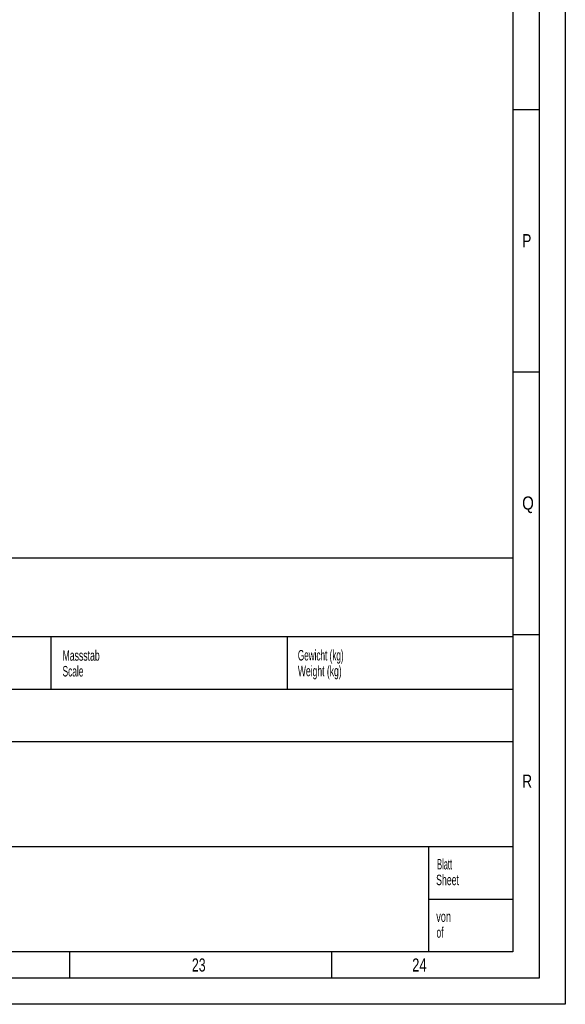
# Model space of a CAD drawing. Header units: millimetres. Extents: x 0 to 1189, y 0 to 841.
# Tile 44 of 81: x 1085 to 1189, y 0 to 188. Entities that reach past the tile are written whole.
import ezdxf

# ---------------------------------------------------------------- set-up
doc = ezdxf.new("R2010")
doc.units = ezdxf.units.MM
doc.header["$LTSCALE"] = 65.395
doc.layers.get('0').update_dxf_attribs({"linetype": 'CONTINUOUS'})
doc.styles.add('TEXTSTYLE_2', font='txt')
doc.styles.add('TEXTSTYLE_3', font='txt', dxfattribs={"width": 0.8})

msp = doc.modelspace()

# ---------------------------------------------------------------- linework, layer by layer
at = {"color": 5, "linetype": 'CONTINUOUS'}
for p, q in [((1189, 841), (1189, 0)), ((1179, 831), (1179, 10)), ((1179, 170.5), (1184, 170.5)), ((1179, 120.5), (1184, 120.5)), ((1179, 70.5), (1184, 70.5)), ((1179, 10), (10, 10)), ((1094.5, 5), (1094.5, 10)), ((1144.5, 5), (1144.5, 10)), ((1189, 0), (0, 0))]:
    msp.add_line(p, q, dxfattribs=at)
at = {"color": 6, "linetype": 'CONTINUOUS'}
for p, q in [((1184, 836), (1184, 5)), ((1179, 85), (992, 85)), ((1179, 70), (992, 70)), ((1184, 5), (5, 5))]:
    msp.add_line(p, q, dxfattribs=at)
at = {"color": 7, "linetype": 'CONTINUOUS'}
for p, q in [((1091, 60), (1091, 70)), ((1136, 60), (1136, 70)), ((1179, 60), (1046, 60)), ((1179, 50), (992, 50)), ((1179, 30), (992, 30)), ((1163, 10), (1163, 30)), ((1179, 20), (1163, 19.99784))]:
    msp.add_line(p, q, dxfattribs=at)

# ---------------------------------------------------------------- texts
at = {"color": 5, "linetype": 'CONTINUOUS'}
for s, height, style, width, p in [('P', 2.50001, 'TEXTSTYLE_2', 0.785714, (1180.77091, 144.271)), ('Q', 2.50001, 'TEXTSTYLE_2', 0.857143, (1180.77091, 94.271)), ('Massstab', 2, 'TEXTSTYLE_3', 0.619048, (1093.1414, 65.47636)), ('Gewicht (kg)', 2, 'TEXTSTYLE_3', 0.581349, (1138.00443, 65.51831)), ('Scale', 2, 'TEXTSTYLE_3', 0.595238, (1093.1414, 62.47636)), ('Weight (kg)', 2, 'TEXTSTYLE_3', 0.61039, (1138.00443, 62.51831)), ('R', 2.50001, 'TEXTSTYLE_2', 0.785714, (1180.77091, 41.271)), ('Blatt', 2, 'TEXTSTYLE_3', 0.533333, (1164.54782, 25.70337)), ('Sheet', 2, 'TEXTSTYLE_3', 0.62381, (1164.36447, 22.70337)), ('von', 2, 'TEXTSTYLE_3', 0.650794, (1164.39227, 15.71354)), ('of', 2, 'TEXTSTYLE_3', 0.595238, (1164.44465, 12.68735)), ('23', 2.50001, 'TEXTSTYLE_2', 0.702381, (1117.806, 6.248)), ('24', 2.50001, 'TEXTSTYLE_2', 0.738095, (1159.806, 6.248))]:
    msp.add_text(s, height=height, dxfattribs=dict(at, style=style, width=width)).set_placement(p)

doc.saveas('drawing.dxf')
